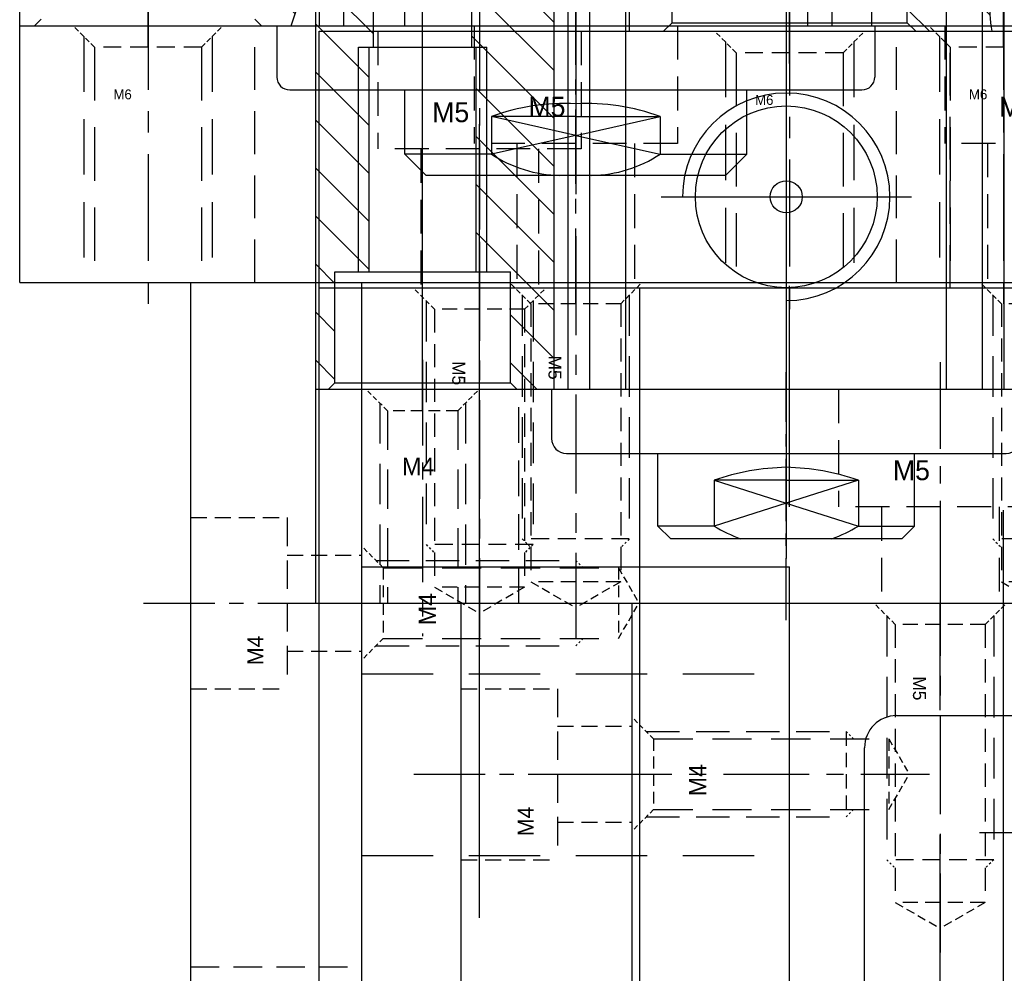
# Model space of a CAD drawing. Header units: millimetres. Extents: x -1657 to 8845, y -11980 to 3013.
# Tile 90 of 256: x 1549 to 1595, y -863 to -818. Entities that reach past the tile are written whole.
import ezdxf

# ---------------------------------------------------------------- set-up
doc = ezdxf.new("R2010")
doc.units = ezdxf.units.MM
doc.linetypes.add('CENTER', pattern=[2, 1.25, -0.25, 0.25, -0.25])
doc.linetypes.add('DASHED', pattern=[0.75, 0.5, -0.25])
for name, color, linetype in [('SHELL裁切气缸', 252, 'Continuous'), ('STD', 7, 'Continuous'), ('切CARRY气缸', 252, 'Continuous'), ('图层121', 52, 'Continuous'), ('图层122', 210, 'Continuous'), ('图层32', 127, 'Continuous'), ('图层67', 91, 'Continuous'), ('图层68', 242, 'Continuous'), ('图层69', 241, 'Continuous'), ('图层70', 94, 'Continuous'), ('图层75', 210, 'Continuous'), ('图层76', 31, 'Continuous'), ('图层77', 70, 'Continuous'), ('裁切气缸1', 252, 'Continuous')]:
    doc.layers.add(name, color=color, linetype=linetype)

# ---------------------------------------------------------------- blocks, each defined once
blk = doc.blocks.new('15BC9')
at = {"layer": '图层69', "color": 1, "linetype": 'CENTER', "ltscale": 4}
blk.add_line((-2.5, 3), (-2.5, -12.566), dxfattribs=at)
at = {"layer": '图层69', "color": 4, "linetype": 'DASHED', "ltscale": 0.471405}
for p, q in [((-5, 0), (-6, 1)), ((0, 0), (1, 1))]:
    blk.add_line(p, q, dxfattribs=at)
at = {"layer": '图层69', "color": 4, "linetype": 'DASHED', "ltscale": 5.166667}
for p, q in [((-5.5, 0.5), (-5.5, -11)), ((0.5, 0.5), (0.5, -11))]:
    blk.add_line(p, q, dxfattribs=at)
at = {"layer": '图层69', "color": 4, "linetype": 'DASHED', "ltscale": 1.666667}
blk.add_line((0, 0), (-5, 0), dxfattribs=at)
at = {"layer": '图层69', "color": 4, "linetype": 'DASHED', "ltscale": 5}
for p, q in [((-5, 0), (-5, -11)), ((0, 0), (0, -11))]:
    blk.add_line(p, q, dxfattribs=at)
at = {"layer": '图层69'}
blk.add_text('M6', height=0.4614, dxfattribs=at).set_placement((-4.116, -2.441))
blk = doc.blocks.new('15BD3')
at = {"layer": '图层69', "color": 1, "linetype": 'CENTER', "ltscale": 4}
blk.add_line((-2.5, 3), (-2.5, -12.566), dxfattribs=at)
at = {"layer": '图层69', "color": 4, "linetype": 'DASHED', "ltscale": 0.471405}
for p, q in [((-5, 0), (-6, 1)), ((0, 0), (1, 1))]:
    blk.add_line(p, q, dxfattribs=at)
at = {"layer": '图层69', "color": 4, "linetype": 'DASHED', "ltscale": 5.166667}
for p, q in [((-5.5, 0.5), (-5.5, -11)), ((0.5, 0.5), (0.5, -11))]:
    blk.add_line(p, q, dxfattribs=at)
at = {"layer": '图层69', "color": 4, "linetype": 'DASHED', "ltscale": 1.666667}
blk.add_line((0, 0), (-5, 0), dxfattribs=at)
at = {"layer": '图层69', "color": 4, "linetype": 'DASHED', "ltscale": 5}
for p, q in [((-5, 0), (-5, -11)), ((0, 0), (0, -11))]:
    blk.add_line(p, q, dxfattribs=at)
at = {"layer": '图层69'}
blk.add_text('M6', height=0.4614, dxfattribs=at).set_placement((-4.116, -2.441))
blk = doc.blocks.new('159B5')
at = {"layer": '裁切气缸1'}
h = blk.add_hatch(dxfattribs=at)
h.set_pattern_fill('ANSI31', color=256, scale=0.5, style=0)
h.set_pattern_definition([(45, (-136.4772, -244.4668), (-1.122532, 1.122532), [])])
h.paths.add_polyline_path([(-7.4, -1), (-7.2, -0.8), (-7.2, 0), (0, 0), (0.3, 0.3), (0.3, 1), (-45.7, 1), (-45.7, 0.3), (-45.4, 0), (-38.2, 0), (-38.2, -0.8), (-38, -1), (-25.7, -1), (-25.7, -1.75), (-19.7, -1.75), (-19.7, -1)])
edge = h.paths.add_edge_path()
edge.add_line((-25.7, -8.25), (-25.7, -9))
edge.add_line((-25.7, -9), (-38, -9))
edge.add_line((-38, -9), (-38.2, -9.2))
edge.add_line((-38.2, -9.2), (-38.2, -10))
edge.add_line((-38.2, -10), (-45.4, -10))
edge.add_line((-45.4, -10), (-45.7, -10.3))
edge.add_line((-45.7, -10.3), (-45.7, -11.685))
edge.add_spline(control_points=[(-45.7, -11.685), (-44.958, -11.966), (-43.263, -12.471), (-40.338, -10.979), (-37.025, -12.614), (-33.496, -10.684), (-29.102, -11.337), (-20.047, -12.877), (-17.836, -10.387), (-12.627, -12.056), (-7.344, -12.794), (-3.794, -10.935), (-1.861, -11.899), (0.246, -11.865), (0.3, -11.864)], knot_values=[0.681217, 0.681217, 0.681217, 0.681217, 2.976049, 5.925267, 9.685581, 12.808712, 17.146343, 22.727163, 24.782755, 32.505672, 37.920708, 40.432597, 43.759949, 43.845575, 43.845575, 43.845575, 43.845575], degree=3, periodic=0)
edge.add_line((0.3, -11.864), (0.3, -10.3))
edge.add_line((0.3, -10.3), (0, -10))
edge.add_line((0, -10), (-7.2, -10))
edge.add_line((-7.2, -10), (-7.2, -9.2))
edge.add_line((-7.2, -9.2), (-7.4, -9))
edge.add_line((-7.4, -9), (-19.7, -9))
edge.add_line((-19.7, -9), (-19.7, -8.25))
edge.add_line((-19.7, -8.25), (-25.7, -8.25))
for p, q in [((-45.7, 1), (0.3, 1)), ((-45.7, 1), (-45.7, -51)), ((-45.4, 0), (-45.7, 0.3)), ((-45.4, -10), (-45.7, -10.3)), ((-45.7, -11.025), (-48.1, -11.025)), ((-48.7, -11.625), (-48.7, -38.375)), ((-45.7, -13.014), (0.3, -13.014)), ((-45.7, -14.148), (0.3, -14.148)), ((-52.7, -18), (-51.7, -17)), ((-51.7, -17), (-48.7, -17)), ((-51.7, -21.056), (-51.7, -17)), ((-45.7, -17), (0.3, -17)), ((-52.7, -32), (-52.7, -18)), ((-50.825, -25), (-51.7, -21.056)), ((-49.95, -21.056), (-51.7, -21.056)), ((-50.825, -25), (-49.95, -21.056)), ((-49.95, -25), (-49.95, -21.056)), ((-50.825, -25), (-51.7, -28.944)), ((-50.825, -25), (-49.95, -28.944)), ((-49.95, -25), (-49.95, -28.944)), ((-49.95, -28.944), (-51.7, -28.944)), ((-51.7, -28.944), (-51.7, -33)), ((-52.7, -32), (-51.7, -33)), ((-51.7, -33), (-48.7, -33)), ((-45.7, -35.852), (0.3, -35.852)), ((-45.7, -36.986), (0.3, -36.986)), ((-45.7, -38.975), (-48.1, -38.975)), ((-45.7, -38.845), (0.3, -38.845))]:
    blk.add_line(p, q, dxfattribs=at)
at = {"layer": '裁切气缸1', "ltscale": 0.5}
for p, q in [((-46.7, -5), (-15.169, -5)), ((1.858, -25), (-53.575, -25)), ((-46.7, -45), (1.433, -45))]:
    blk.add_line(p, q, dxfattribs=at)
at = {"layer": '裁切气缸1'}
for centre, radius, start, end in [((-48.1, -11.625), 0.6, 90, 180), ((-46.716, -24.37), 5.986, 146.3814, 178.8815), ((-59.368, -24.507), 10.03, 357.1834, 20.1276), ((-59.368, -25.493), 10.03, 339.8724, 2.8166), ((-46.716, -25.63), 5.986, 181.1185, 213.6186), ((-48.1, -38.375), 0.6, 180, 270)]:
    blk.add_arc(centre, radius, start, end, dxfattribs=at)
blk.add_open_spline([(-45.7, -11.685), (-44.958, -11.966), (-43.263, -12.471), (-40.338, -10.979), (-37.025, -12.614), (-33.496, -10.684), (-29.102, -11.337), (-20.047, -12.877), (-17.836, -10.387), (-12.627, -12.056), (-7.344, -12.794), (-3.794, -10.935), (-1.861, -11.899), (0.246, -11.865), (0.3, -11.864)], degree=3, knots=[0.681217, 0.681217, 0.681217, 0.681217, 2.976049, 5.925267, 9.685581, 12.808712, 17.146343, 22.727163, 24.782755, 32.505672, 37.920708, 40.432597, 43.759949, 43.845575, 43.845575, 43.845575, 43.845575], dxfattribs=at)
blk = doc.blocks.new('15C21')
at = {"layer": '图层69', "color": 1, "linetype": 'CENTER', "ltscale": 2.784}
blk.add_line((2.75, -7.46), (2.75, 6.46), dxfattribs=at)
at = {"layer": '图层69', "color": 4, "linetype": 'DASHED', "ltscale": 3.166667}
for p, q in [((-2, 5.5), (-2, 0)), ((7.5, 5.5), (7.5, 0)), ((7.5, 0), (-2, 0)), ((0, 0), (0, -6.5)), ((5.5, 0), (5.5, -6.5))]:
    blk.add_line(p, q, dxfattribs=at)
at = {"layer": '图层69', "ltscale": 3}
blk.add_text('M5', height=0.93, dxfattribs=at).set_placement((0.539, 1.25))
blk = doc.blocks.new('5F')
at = {"color": 4, "linetype": 'DASHED', "ltscale": 0.471405}
for p, q in [((1, 2.1), (0, 3.1)), ((1, -2.1), (0, -3.1))]:
    blk.add_line(p, q, dxfattribs=at)
at = {"color": 4, "linetype": 'DASHED', "ltscale": 3.8}
for p, q in [((0.6, 2.5), (12, 2.5)), ((0.6, -2.5), (12, -2.5))]:
    blk.add_line(p, q, dxfattribs=at)
at = {"color": 4, "linetype": 'DASHED', "ltscale": 0.188562}
for p, q in [((12, 2.5), (12.4, 2.1)), ((12, -2.5), (12.4, -2.1))]:
    blk.add_line(p, q, dxfattribs=at)
at = {"color": 4, "linetype": 'DASHED', "ltscale": 1.666667}
blk.add_line((12, 2.5), (12, -2.5), dxfattribs=at)
at = {"color": 4, "linetype": 'DASHED', "ltscale": 1.4}
for p, q in [((1, 2.1), (1, -2.1)), ((14, 2.1), (14, -2.1))]:
    blk.add_line(p, q, dxfattribs=at)
at = {"color": 4, "linetype": 'DASHED', "ltscale": 2.166667}
for p, q in [((1, 2.1), (14, 2.1)), ((1, -2.1), (14, -2.1))]:
    blk.add_line(p, q, dxfattribs=at)
at = {"color": 4, "linetype": 'DASHED', "ltscale": 0.80829}
for p in [(14, 2.1), (14, -2.1)]:
    blk.add_line(p, (15.212, 0), dxfattribs=at)
at = {"color": 1, "linetype": 'CENTER', "ltscale": 3.699214}
blk.add_line((-2.156, 0), (16.34, 0), dxfattribs=at)
blk.add_text('M5', height=0.6063).set_placement((3.422, -1.275))
blk = doc.blocks.new('15C63')
at = {"layer": '图层70', "color": 4, "linetype": 'DASHED', "ltscale": 1.5}
for p, q in [((2.215, 4), (6.715, 4)), ((6.715, 2.25), (10.215, 2.25)), ((6.715, -2.25), (10.215, -2.25)), ((2.215, -4), (6.715, -4))]:
    blk.add_line(p, q, dxfattribs=at)
at = {"layer": '图层70', "color": 4, "linetype": 'DASHED', "ltscale": 2.666667}
blk.add_line((6.715, 4), (6.715, -4), dxfattribs=at)
at = {"layer": '图层70', "color": 1, "linetype": 'CENTER', "ltscale": 2.671598}
blk.add_line((0, 0), (12.358, 0), dxfattribs=at)
at = {"layer": '图层70'}
blk.add_text('M4', height=0.743, rotation=90, dxfattribs=at).set_placement((5.607, -2.897))
blk = doc.blocks.new('4F')
at = {"color": 4, "linetype": 'DASHED', "ltscale": 0.471405}
for p, q in [((1, 1.65), (0, 2.65)), ((1, -1.65), (0, -2.65))]:
    blk.add_line(p, q, dxfattribs=at)
at = {"color": 4, "linetype": 'DASHED', "ltscale": 3.116667}
for p, q in [((0.65, 2), (10, 2)), ((0.65, -2), (10, -2))]:
    blk.add_line(p, q, dxfattribs=at)
at = {"color": 4, "linetype": 'DASHED', "ltscale": 0.164992}
for p, q in [((10, 2), (10.35, 1.65)), ((10, -2), (10.35, -1.65))]:
    blk.add_line(p, q, dxfattribs=at)
at = {"color": 4, "linetype": 'DASHED', "ltscale": 1.333333}
blk.add_line((10, 2), (10, -2), dxfattribs=at)
at = {"color": 4, "linetype": 'DASHED', "ltscale": 1.1}
for p, q in [((1, 1.65), (1, -1.65)), ((12, 1.65), (12, -1.65))]:
    blk.add_line(p, q, dxfattribs=at)
at = {"color": 4, "linetype": 'DASHED', "ltscale": 3.666667}
for p, q in [((1, 1.65), (12, 1.65)), ((1, -1.65), (12, -1.65))]:
    blk.add_line(p, q, dxfattribs=at)
at = {"color": 4, "linetype": 'DASHED', "ltscale": 0.635085}
for p in [(12, 1.65), (12, -1.65)]:
    blk.add_line(p, (12.953, 0), dxfattribs=at)
at = {"color": 1, "linetype": 'CENTER', "ltscale": 3.210708}
blk.add_line((-2.156, 0), (13.898, 0), dxfattribs=at)
blk.add_text('M4', height=0.8081, rotation=90).set_placement((3.463, -1.03))
blk = doc.blocks.new('17970')
at = {"layer": '图层76', "color": 1, "linetype": 'CENTER', "ltscale": 3.2}
blk.add_line((-1.65, 2.376), (-1.65, -10.549), dxfattribs=at)
at = {"layer": '图层76', "color": 4, "linetype": 'DASHED', "ltscale": 0.471405}
for p, q in [((-3.3, 0), (-4.3, 1)), ((0, 0), (1, 1))]:
    blk.add_line(p, q, dxfattribs=at)
at = {"layer": '图层76', "color": 4, "linetype": 'DASHED', "ltscale": 3.783333}
for p, q in [((-3.65, 0.35), (-3.65, -9)), ((0.35, 0.35), (0.35, -9))]:
    blk.add_line(p, q, dxfattribs=at)
at = {"layer": '图层76', "color": 4, "linetype": 'DASHED', "ltscale": 1.1}
blk.add_line((0, 0), (-3.3, 0), dxfattribs=at)
at = {"layer": '图层76', "color": 4, "linetype": 'DASHED', "ltscale": 3.666667}
for p, q in [((-3.3, 0), (-3.3, -9)), ((0, 0), (0, -9))]:
    blk.add_line(p, q, dxfattribs=at)
at = {"layer": '图层76'}
blk.add_text('M4', height=0.8143, dxfattribs=at).set_placement((-2.614, -3.017))
blk = doc.blocks.new('179B0')
at = {"layer": '图层76', "color": 1, "linetype": 'CENTER', "ltscale": 3.238837}
blk.add_line((2.75, 6.762), (2.75, -6.107), dxfattribs=at)
at = {"layer": '图层76', "color": 4, "linetype": 'DASHED', "ltscale": 3.166667}
for p, q in [((-2, 5.5), (-2, 0)), ((7.5, 5.5), (7.5, 0)), ((7.5, 0), (-2, 0)), ((0, 0), (0, -4.5)), ((5.5, 0), (5.5, -4.5))]:
    blk.add_line(p, q, dxfattribs=at)
at = {"layer": '图层76', "ltscale": 3}
blk.add_text('M5', height=0.93, dxfattribs=at).set_placement((0.539, 1.25))
blk = doc.blocks.new('17C7B')
at = {"layer": '切CARRY气缸'}
h = blk.add_hatch(dxfattribs=at)
h.set_pattern_fill('ANSI31', color=256, scale=0.5, angle=90, style=0)
h.set_pattern_definition([(135, (202.7385, -179.5933), (-1.122532, -1.122532), [])])
h.paths.add_polyline_path([(0, 12.533), (-0.7, 12.533), (-0.7, 23.033), (-1.8, 23.033), (-1.8, 28.233), (-2.1, 28.533), (-2.7, 28.533), (-2.7, -16), (-2.1, -16), (-1.8, -15.7), (-1.8, -10.5), (-0.7, -10.5), (-0.7, 0), (0, 0)])
h.paths.add_polyline_path([(-0.7, 12.533), (-0.7, 23.033), (-0.2, 23.033), (-0.2, 12.533)], flags=17)
h.paths.add_polyline_path([(-0.2, 0), (-0.7, 0), (-0.7, -10.5), (-0.2, -10.5)], flags=17)
h.paths.add_polyline_path([(5.3, 0), (4.8, 0), (4.8, -10.5), (5.3, -10.5)], flags=17)
h.paths.add_polyline_path([(4.8, 12.533), (4.8, 23.033), (5.3, 23.033), (5.3, 12.533)], flags=17)
h.paths.add_polyline_path([(8.449, 28.533), (6.7, 28.533), (6.4, 28.233), (6.4, 23.033), (5.3, 23.033), (5.3, 12.533), (4.6, 12.533), (4.6, 0), (5.3, 0), (5.3, -10.5), (6.4, -10.5), (6.4, -15.7), (6.7, -16), (8.449, -16)])
at = {"layer": '切CARRY气缸', "ltscale": 0.5}
for p, q in [((2.3, -17), (2.3, 29.164)), ((19.3, 29.164), (19.3, -23.91)), ((36.3, -17), (36.3, 29.164))]:
    blk.add_line(p, q, dxfattribs=at)
at = {"layer": '切CARRY气缸'}
for p, q in [((-2.7, -16), (-2.7, 28.533)), ((-2.7, 28.533), (41.3, 28.533)), ((-1.8, 28.233), (-2.1, 28.533)), ((-1.8, 28.233), (6.4, 28.233)), ((-1.8, 28.233), (-1.8, 23.033)), ((6.4, 28.233), (6.7, 28.533)), ((6.4, 28.233), (6.4, 23.033)), ((8.449, -16), (8.449, 28.533)), ((9.106, -16), (9.106, 28.533)), ((10.122, -16), (10.122, 28.533)), ((11.8, -16), (11.8, 28.533)), ((26.8, -16), (26.8, 28.533)), ((28.478, -16), (28.478, 28.533)), ((29.494, -16), (29.494, 28.533)), ((31.353, -16), (31.353, 28.533)), ((39.3, -16), (39.3, 28.533)), ((41.3, -16), (41.3, 28.533)), ((-1.8, 23.033), (6.4, 23.033)), ((-0.7, 23.033), (-0.7, 12.533)), ((-0.2, 23.033), (-0.2, 12.533)), ((4.8, 23.033), (4.8, 12.533)), ((5.3, 23.033), (5.3, 12.533)), ((-0.7, 12.533), (5.3, 12.533)), ((0, 0), (0, 12.533)), ((4.6, 0), (4.6, 12.533)), ((-0.7, -10.5), (-0.7, 0)), ((-0.7, 0), (5.3, 0)), ((-0.2, -10.5), (-0.2, 0)), ((4.8, -10.5), (4.8, 0)), ((5.3, -10.5), (5.3, 0)), ((-1.8, -15.7), (-1.8, -10.5)), ((-1.8, -10.5), (6.4, -10.5)), ((6.4, -15.7), (6.4, -10.5)), ((-2.7, -16), (41.3, -16)), ((-1.8, -15.7), (-2.1, -16)), ((-1.8, -15.7), (6.4, -15.7)), ((6.4, -15.7), (6.7, -16)), ((8.325, -16), (8.325, -18.3)), ((30.275, -16), (30.275, -18.3)), ((9.025, -19), (29.575, -19)), ((13.3, -22.4), (13.3, -19)), ((25.3, -22.4), (25.3, -19)), ((15.924, -20.25), (15.924, -22.4)), ((19.3, -20.25), (15.924, -20.25)), ((15.924, -20.25), (19.3, -21.325)), ((22.676, -20.25), (19.3, -21.325)), ((19.3, -20.25), (22.676, -20.25)), ((22.676, -20.25), (22.676, -22.4)), ((19.3, -21.325), (15.924, -22.4)), ((19.3, -21.325), (22.676, -22.4)), ((15.924, -22.4), (13.3, -22.4)), ((13.9, -23), (13.3, -22.4)), ((22.676, -22.4), (25.3, -22.4)), ((24.7, -23), (25.3, -22.4)), ((24.7, -23), (13.9, -23))]:
    blk.add_line(p, q, dxfattribs=at)
at = {"layer": '切CARRY气缸', "ltscale": 0.3}
for p, q in [((13.45, 19.533), (25.15, 19.533)), ((13.45, -7), (25.15, -7))]:
    blk.add_line(p, q, dxfattribs=at)
at = {"layer": '切CARRY气缸'}
for centre, radius in [((19.3, 19.533), 4.25), ((19.3, 19.533), 0.75), ((19.3, -7), 4.25), ((19.3, -7), 0.75)]:
    blk.add_circle(centre, radius, dxfattribs=at)
for centre, radius, start, end in [((19.3, 19.533), 4.85, 180, 90), ((19.3, -7), 4.85, 270, 180), ((9.025, -18.3), 0.7, 180, 270), ((29.575, -18.3), 0.7, 270, 0), ((19.533, -30.754), 11.107, 91.2043, 108.9647), ((19.067, -30.754), 11.107, 71.0353, 88.7957), ((20.997, -13.49), 10.253, 240.3446, 248.0536), ((17.603, -13.49), 10.253, 291.9464, 299.6554)]:
    blk.add_arc(centre, radius, start, end, dxfattribs=at)
at = {"layer": '切CARRY气缸', "insert": (32.517, -5.875), "char_height": 2.5, "width": 19.8923, "attachment_point": 1, "rotation": 90}
blk.add_mtext('SDAS-32X10', dxfattribs=at)
blk = doc.blocks.new('17E49')
at = {"layer": '图层77', "color": 4, "linetype": 'DASHED', "ltscale": 1.5}
for p, q in [((-4.5, 0), (0, 0)), ((0, -1.75), (3.5, -1.75)), ((0, -6.25), (3.5, -6.25)), ((-4.5, -8), (0, -8))]:
    blk.add_line(p, q, dxfattribs=at)
at = {"layer": '图层77', "color": 4, "linetype": 'DASHED', "ltscale": 2.666667}
blk.add_line((0, 0), (0, -8), dxfattribs=at)
at = {"layer": '图层77', "color": 1, "linetype": 'CENTER', "ltscale": 2.671598}
blk.add_line((-6.715, -4), (4.643, -4), dxfattribs=at)
at = {"layer": '图层77'}
blk.add_text('M4', height=0.743, rotation=90, dxfattribs=at).set_placement((-1.108, -6.897))
blk = doc.blocks.new('B7B9')
at = {"layer": 'STD', "color": 1, "linetype": 'CENTER', "ltscale": 27.84}
blk.add_line((8, -14.6), (8, 124.6), dxfattribs=at)
at = {"layer": 'STD', "ltscale": 4.5}
for p, q in [((3, 115), (13, 115)), ((1.5, 0), (1.5, 113.5))]:
    blk.add_line(p, q, dxfattribs=at)
blk.add_arc((3, 113.5), 1.5, 90, 180, dxfattribs=at)
blk = doc.blocks.new('1F1C2')
at = {"layer": '图层121', "color": 1, "linetype": 'CENTER', "ltscale": 3.238837}
blk.add_line((2.75, 6.762), (2.75, -8.107), dxfattribs=at)
at = {"layer": '图层121', "color": 4, "linetype": 'DASHED', "ltscale": 3.166667}
for p, q in [((-2, 5.5), (-2, 0)), ((7.5, 5.5), (7.5, 0)), ((7.5, 0), (-2, 0)), ((0, 0), (0, -6.5)), ((5.5, 0), (5.5, -6.5))]:
    blk.add_line(p, q, dxfattribs=at)
at = {"layer": '图层121', "ltscale": 3}
blk.add_text('M5', height=0.93, dxfattribs=at).set_placement((0.539, 1.25))
blk = doc.blocks.new('1FB4B')
at = {"layer": 'SHELL裁切气缸'}
h = blk.add_hatch(dxfattribs=at)
h.set_pattern_fill('ANSI31', color=256, scale=0.8, style=0)
h.set_pattern_definition([(45, (-205.2027, -223.0355), (-1.796051, 1.796051), [])])
h.paths.add_polyline_path([(-77, 0), (-77, -1.6), (-76.6, -2), (-68.5, -2), (-68.5, -3.3), (-68.3, -3.5), (-52, -3.5), (-8.7, -3.5), (-8.5, -3.3), (-8.5, -2), (-0.4, -2), (0, -1.6), (0, 0)])
h.paths.add_polyline_path([(-9.3, -4.1), (-8.7, -3.5), (-55, -3.5), (-68.3, -3.5), (-67.7, -4.1), (-52, -4.1)])
h.paths.add_polyline_path([(-8.7, -11.5), (-9.3, -10.9), (-55, -10.9), (-67.7, -10.9), (-68.3, -11.5), (-52, -11.5)])
edge = h.paths.add_edge_path()
edge.add_line((-55, -11.5), (-68.3, -11.5))
edge.add_line((-68.3, -11.5), (-68.5, -11.7))
edge.add_line((-68.5, -11.7), (-68.5, -13))
edge.add_line((-68.5, -13), (-76.6, -13))
edge.add_line((-76.6, -13), (-77, -13.4))
edge.add_line((-77, -13.4), (-77, -16.969))
edge.add_spline(control_points=[(-77, -16.969), (-76.472, -16.872), (-74.908, -16.773), (-71.537, -18.818), (-66.128, -16.815), (-59.018, -18.119), (-20.211, -16.056), (-11.586, -18.684), (-4.29, -19.273), (-1.101, -18.094), (0, -17.99)], knot_values=[2.162907, 2.162907, 2.162907, 2.162907, 3.772973, 6.974298, 13.069827, 19.652699, 28.452866, 39.382834, 46.303072, 49.812625, 49.812625, 49.812625, 49.812625], degree=3, periodic=0)
edge.add_line((0, -17.99), (0, -13.4))
edge.add_line((0, -13.4), (-0.4, -13))
edge.add_line((-0.4, -13), (-8.5, -13))
edge.add_line((-8.5, -13), (-8.5, -11.7))
edge.add_line((-8.5, -11.7), (-8.7, -11.5))
edge.add_line((-8.7, -11.5), (-55, -11.5))
for p, q in [((-77, 0), (-77, -75)), ((0, 0), (-77, 0)), ((-76.6, -2), (-77, -1.6)), ((-76.6, -2), (-76.6, -13)), ((-76.6, -2), (-68.5, -2)), ((-78.5, -7.5), (1.186, -7.5)), ((-76.6, -13), (-77, -13.4)), ((-76.6, -13), (-68.5, -13))]:
    blk.add_line(p, q, dxfattribs=at)
blk.add_open_spline([(-77, -16.969), (-76.472, -16.872), (-74.908, -16.773), (-71.537, -18.818), (-66.128, -16.815), (-59.018, -18.119), (-20.211, -16.056), (-11.586, -18.684), (-4.29, -19.273), (-1.101, -18.094), (0, -17.99)], degree=3, knots=[2.162907, 2.162907, 2.162907, 2.162907, 3.772973, 6.974298, 13.069827, 19.652699, 28.452866, 39.382834, 46.303072, 49.812625, 49.812625, 49.812625, 49.812625], dxfattribs=at)
blk = doc.blocks.new('1FDE2')
at = {"layer": '图层122', "color": 1, "linetype": 'CENTER', "ltscale": 29.696}
blk.add_line((0, 0), (0, 158.48), dxfattribs=at)
at = {"layer": '图层122', "ltscale": 3.75}
for p, q in [((-7.5, 148.24), (7.5, 148.24)), ((-7.5, 10.24), (-7.5, 148.24)), ((7.5, 10.24), (7.5, 148.24))]:
    blk.add_line(p, q, dxfattribs=at)
at = {"layer": '图层122', "ltscale": 3.75, "rotation": 270}
blk.add_blockref('5F', (0, 148.24), dxfattribs=at)
blk = doc.blocks.new('4EE0E')
at = {"layer": '图层121', "color": 1, "linetype": 'CENTER', "ltscale": 4}
blk.add_line((-2.5, 3), (-2.5, -12.566), dxfattribs=at)
at = {"layer": '图层121', "color": 4, "linetype": 'DASHED', "ltscale": 0.471405}
for p, q in [((-5, 0), (-6, 1)), ((0, 0), (1, 1))]:
    blk.add_line(p, q, dxfattribs=at)
at = {"layer": '图层121', "color": 4, "linetype": 'DASHED', "ltscale": 5.166667}
for p, q in [((-5.5, 0.5), (-5.5, -11)), ((0.5, 0.5), (0.5, -11))]:
    blk.add_line(p, q, dxfattribs=at)
at = {"layer": '图层121', "color": 4, "linetype": 'DASHED', "ltscale": 1.666667}
blk.add_line((0, 0), (-5, 0), dxfattribs=at)
at = {"layer": '图层121', "color": 4, "linetype": 'DASHED', "ltscale": 5}
for p, q in [((-5, 0), (-5, -11)), ((0, 0), (0, -11))]:
    blk.add_line(p, q, dxfattribs=at)
at = {"layer": '图层121'}
blk.add_text('M6', height=0.4614, dxfattribs=at).set_placement((-4.116, -2.441))

msp = doc.modelspace()

# ---------------------------------------------------------------- linework, layer by layer
at = {"layer": '图层121', "ltscale": 3.75}
for p, q in [((1562.5605, -830.9222), (1562.5605, -818.9222)), ((1562.5605, -818.9222), (1666.5605, -818.9222)), ((1562.5605, -830.9222), (1666.5605, -830.9222))]:
    msp.add_line(p, q, dxfattribs=at)
at = {"layer": '图层121', "color": 4, "linetype": 'DASHED', "ltscale": 4}
msp.add_line((1592.0605, -830.9222), (1592.0605, -818.9222), dxfattribs=at)
at = {"layer": '图层32', "color": 1, "linetype": 'CENTER', "ltscale": 3.48}
msp.add_line((1593.4321, -856.3822), (1610.8321, -856.3822), dxfattribs=at)
at = {"layer": '图层67', "ltscale": 1.125}
for p, q in [((1564.5605, -871.9622), (1564.5605, -843.9622)), ((1564.5605, -843.9622), (1584.5605, -843.9622)), ((1584.5605, -893.9622), (1584.5605, -843.9622))]:
    msp.add_line(p, q, dxfattribs=at)
at = {"layer": '图层67', "color": 4, "linetype": 'DASHED', "ltscale": 6.666667}
for p, q in [((1564.5605, -848.9622), (1584.5605, -848.9622)), ((1564.5605, -857.4622), (1584.5605, -857.4622))]:
    msp.add_line(p, q, dxfattribs=at)
at = {"layer": '图层68', "ltscale": 1.125}
for p, q in [((1564.5605, -830.6622), (1604.5605, -830.6622)), ((1564.5605, -887.6622), (1564.5605, -830.6622))]:
    msp.add_line(p, q, dxfattribs=at)
at = {"layer": '图层68', "color": 4, "linetype": 'DASHED', "ltscale": 20.666667}
msp.add_line((1584.5605, -887.6622), (1584.5605, -830.6622), dxfattribs=at)
at = {"layer": '图层69', "ltscale": 7.5}
for p, q in [((1548.5605, -830.6622), (1548.5605, -818.6622)), ((1548.5605, -818.6622), (1604.5605, -818.6622)), ((1548.5605, -830.6622), (1604.5605, -830.6622))]:
    msp.add_line(p, q, dxfattribs=at)
at = {"layer": '图层69', "color": 4, "linetype": 'DASHED', "ltscale": 4}
for p, q in [((1559.5605, -830.6622), (1559.5605, -818.6622)), ((1589.5605, -830.6622), (1589.5605, -818.6622))]:
    msp.add_line(p, q, dxfattribs=at)
at = {"layer": '图层70', "ltscale": 7.5}
for p, q in [((1556.5605, -830.6622), (1564.5605, -830.6622)), ((1556.5605, -887.6622), (1556.5605, -830.6622)), ((1564.5605, -887.6622), (1564.5605, -830.6622))]:
    msp.add_line(p, q, dxfattribs=at)
at = {"layer": '图层70', "color": 4, "linetype": 'DASHED', "ltscale": 2.666667}
msp.add_line((1556.5605, -862.6622), (1564.5605, -862.6622), dxfattribs=at)
at = {"layer": '图层75'}
for p, q in [((1577.2005, -845.6622), (1606.6005, -845.6622)), ((1577.2005, -893.3622), (1577.2005, -845.6622))]:
    msp.add_line(p, q, dxfattribs=at)
at = {"layer": '图层75', "color": 4, "linetype": 'DASHED', "ltscale": 23.333333}
msp.add_line((1591.6005, -920.6622), (1591.6005, -845.6622), dxfattribs=at)
at = {"layer": '图层76', "color": 1, "linetype": 'CENTER', "ltscale": 2.32}
msp.add_line((1584.4005, -846.4622), (1584.4005, -834.8622), dxfattribs=at)
at = {"layer": '图层76', "ltscale": 6.25}
for p, q in [((1562.4005, -835.6622), (1609.4005, -835.6622)), ((1562.4005, -845.6622), (1562.4005, -835.6622)), ((1562.4005, -845.6622), (1609.4005, -845.6622))]:
    msp.add_line(p, q, dxfattribs=at)
at = {"layer": '图层76', "color": 4, "linetype": 'DASHED', "ltscale": 3.333333}
msp.add_line((1571.9005, -845.6622), (1571.9005, -835.6622), dxfattribs=at)
at = {"layer": '图层77', "ltscale": 6.25}
for p, q in [((1569.2005, -845.6622), (1577.2005, -845.6622)), ((1569.2005, -890.6622), (1569.2005, -845.6622)), ((1577.2005, -890.6622), (1577.2005, -845.6622))]:
    msp.add_line(p, q, dxfattribs=at)

# ---------------------------------------------------------------- block references
at = {"layer": 'SHELL裁切气缸', "ltscale": 1.625, "rotation": 90}
msp.add_blockref('1FB4B', (1577.0605, -741.9222), dxfattribs=at)
at = {"layer": 'STD', "ltscale": 4}
msp.add_blockref('B7B9', (1586.5605, -965.9222), dxfattribs=at)
at = {"layer": '切CARRY气缸', "ltscale": 6.25}
msp.add_blockref('17C7B', (1565.1005, -819.6622), dxfattribs=at)
at = {"layer": '图层121', "ltscale": 0.875}
msp.add_blockref('4EE0E', (1587.0605, -819.9222), dxfattribs=at)
at = {"layer": '图层121', "ltscale": 3.75}
msp.add_blockref('1F1C2', (1567.3105, -824.4222), dxfattribs=at)
at = {"layer": '图层122', "ltscale": 11.25}
msp.add_blockref('1FDE2', (1570.0605, -979.1622), dxfattribs=at)
at = {"layer": '图层68', "ltscale": 7.5, "rotation": 270}
for p in [(1574.5605, -830.6622), (1596.5605, -830.6622)]:
    msp.add_blockref('5F', p, dxfattribs=at)
at = {"layer": '图层68', "ltscale": 2.5}
msp.add_blockref('4F', (1564.5605, -845.6622), dxfattribs=at)
at = {"layer": '图层69', "ltscale": 7.5}
for name, p in [('15BC9', (1557.0605, -819.6622)), ('15BD3', (1597.0605, -819.6622)), ('15C21', (1571.8105, -824.1622)), ('15C21', (1593.8105, -824.1622))]:
    msp.add_blockref(name, p, dxfattribs=at)
at = {"layer": '图层70', "ltscale": 2.5}
msp.add_blockref('15C63', (1554.3454, -845.6622), dxfattribs=at)
at = {"layer": '图层75', "ltscale": 6.25, "rotation": 270}
msp.add_blockref('5F', (1591.6005, -845.6622), dxfattribs=at)
at = {"layer": '图层75', "ltscale": 6.25}
msp.add_blockref('4F', (1577.2005, -853.6622), dxfattribs=at)
at = {"layer": '图层76', "ltscale": 6.25}
for name, p in [('17970', (1569.0505, -836.6622)), ('179B0', (1588.8505, -841.1622))]:
    msp.add_blockref(name, p, dxfattribs=at)
at = {"layer": '图层77', "ltscale": 6.25}
msp.add_blockref('17E49', (1573.7005, -849.6622), dxfattribs=at)
at = {"layer": '裁切气缸1', "ltscale": 1.125, "rotation": 90}
msp.add_blockref('159B5', (1549.5605, -772.9622), dxfattribs=at)

doc.saveas('drawing.dxf')
